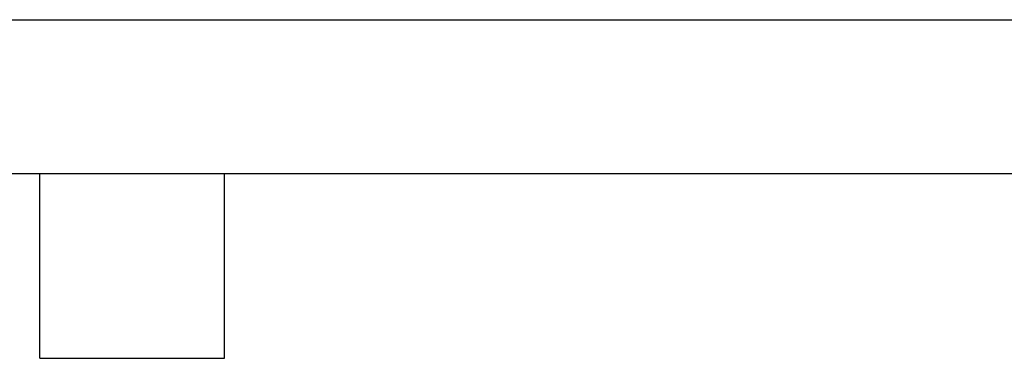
# Model space of a CAD drawing. Header units: millimetres. Extents: x 0 to 559, y 0 to 432.
# Tile 20 of 24: x 270 to 351, y 404 to 432. Entities that reach past the tile are written whole.
import ezdxf

# ---------------------------------------------------------------- set-up
doc = ezdxf.new("R2010")
doc.units = ezdxf.units.MM
doc.header["$LTSCALE"] = 2
doc.layers.add('TEXT', color=140, linetype='Continuous', lineweight=25)

msp = doc.modelspace()

# ---------------------------------------------------------------- linework, layer by layer
at = {"color": 7, "linetype": 'Continuous'}
msp.add_line((0.005, 431.805), (558.805, 431.805), dxfattribs=at)
at = {"layer": 'TEXT'}
for p, q in [((12.7, 419.1), (546.1, 419.1)), ((271.78, 403.86), (271.78, 419.1)), ((287.02, 403.86), (287.02, 419.1)), ((271.78, 403.86), (287.02, 403.86))]:
    msp.add_line(p, q, dxfattribs=at)

doc.saveas('drawing.dxf')
